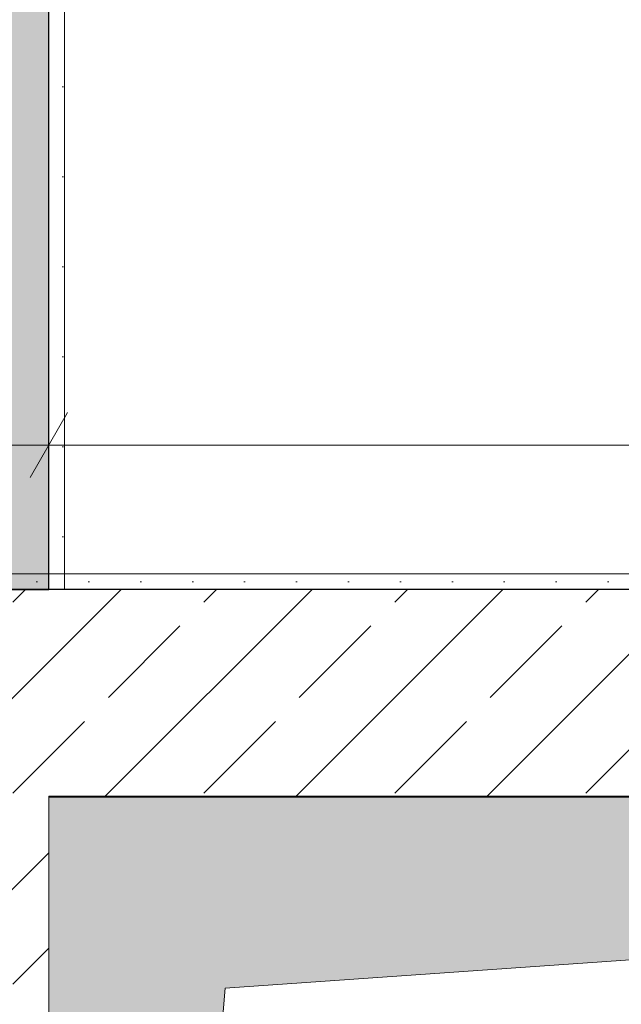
# Model space of a CAD drawing. Extents: x 100 to 2982, y 37 to 2050.
# Tile 54 of 135: x 662 to 720, y 1442 to 1536. Entities that reach past the tile are written whole.
import ezdxf
from ezdxf.xclip import XClip

# ---------------------------------------------------------------- set-up
doc = ezdxf.new("R2010")
doc.units = 0
doc.header["$MEASUREMENT"] = 0
doc.header["$XCLIPFRAME"] = 0
doc.linetypes.add('Przerywana gęsta', pattern=[9, 6, -3])
doc.linetypes.add('Wipeout_Contour', pattern=[5000, 0, -5000])
for name, color, linetype in [('250-A Schody Pochylnie', 7, 'Continuous'), ('299-A Wymiary Opisy', 7, 'Continuous'), ('420-K Ściany', 7, 'Continuous'), ('460-K Stropy', 7, 'Continuous'), ('820-G Rysunki Obrazki', 7, 'Continuous')]:
    doc.layers.add(name, color=color, linetype=linetype)
pattern_1 = [(0, (-18316.349, -206.5255), (0, 8.660254), [0, -5]), (0, (-18313.849, -202.195), (0, 8.660254), [0, -5])]
pattern_2 = [(45, (-18316.349, -206.526), (-9.192388, 9.192388), []), (45, (-18320.945, -201.929), (-9.192388, 9.192388), [9.75, -3.25])]

# ---------------------------------------------------------------- blocks, each defined once
blk = doc.blocks.new('Rysunek_1_1', base_point=(-18316.349, -206.526))
at = {"layer": '420-K Ściany', "linetype": 'Continuous', "lineweight": 13}
blk.add_hatch(color=62, dxfattribs=at).paths.add_polyline_path([(640.802, 1777.509), (640.802, 1481.509), (664.802, 1481.509), (664.802, 1777.509)])
at = {"layer": '420-K Ściany', "linetype": 'Continuous', "lineweight": 5}
h = blk.add_hatch(dxfattribs=at)
h.set_pattern_fill('Beton_zbrojony_0001', color=170, style=0, pattern_type=2)
h.set_pattern_definition(pattern_2)
h.paths.add_polyline_path([(640.802, 1481.509), (640.802, 1472.976), (664.802, 1461.509), (664.802, 1481.509)])
h = blk.add_hatch(dxfattribs=at)
h.set_pattern_fill('Beton_zbrojony_0001', color=170, style=0, pattern_type=2)
h.set_pattern_definition(pattern_2)
h.paths.add_polyline_path([(664.802, 1461.509), (954.802, 1461.509), (954.802, 1481.509), (664.802, 1481.509)])
h = blk.add_hatch(dxfattribs=at)
h.set_pattern_fill('Beton_zbrojony_0001', color=170, style=0, pattern_type=2)
h.set_pattern_definition(pattern_2)
h.paths.add_polyline_path([(664.802, 1461.509), (640.802, 1472.976), (640.802, 1461.509)])
h = blk.add_hatch(dxfattribs=at)
h.set_pattern_fill('Beton_zbrojony_0001', color=170, style=0, pattern_type=2)
h.set_pattern_definition(pattern_2)
h.paths.add_polyline_path([(664.802, 1204.509), (664.802, 1461.509), (640.802, 1461.509), (640.802, 1204.509)])
at = {"layer": '460-K Stropy', "linetype": 'Continuous', "lineweight": 13}
blk.add_hatch(color=2, dxfattribs=at).paths.add_polyline_path([(664.802, 1241.622), (681.769, 1443.125), (944.802, 1461.509), (664.802, 1461.509)])
at = {"layer": '250-A Schody Pochylnie', "color": 1, "linetype": 'Continuous', "lineweight": 13, "ltscale": 0.2}
for p, q in [((666.302, 1483.009), (666.302, 1776.009)), ((827.802, 1483.009), (666.302, 1483.009))]:
    blk.add_line(p, q, dxfattribs=at)
at = {"layer": '299-A Wymiary Opisy', "color": 85, "linetype": 'Continuous', "lineweight": 13, "ltscale": 0.2}
for p, q in [((664.802, 1490.716), (664.802, 1500.091)), ((640.802, 1495.404), (664.802, 1495.404))]:
    blk.add_line(p, q, dxfattribs=at)
at = {"layer": '420-K Ściany', "color": 27, "linetype": 'Continuous', "lineweight": 25, "ltscale": 0.2}
for p, q in [((664.802, 1481.509), (664.802, 1776.009)), ((664.802, 1481.509), (640.802, 1481.509)), ((664.802, 1481.509), (640.802, 1481.509)), ((954.802, 1481.509), (664.802, 1481.509))]:
    blk.add_line(p, q, dxfattribs=at)
at = {"layer": '420-K Ściany', "color": 27, "linetype": 'Continuous', "lineweight": 25, "ltscale": 0.2, "flags": 128}
blk.add_lwpolyline([(640.802, 1481.509), (664.802, 1481.509)], dxfattribs=at)
at = {"layer": '420-K Ściany', "color": 47, "linetype": 'Continuous', "lineweight": 15, "ltscale": 0.2, "flags": 128}
for points in [[(664.802, 1481.509), (666.302, 1481.509)], [(664.802, 1461.509), (944.802, 1461.509)], [(664.802, 1204.509), (664.802, 1461.509)]]:
    blk.add_lwpolyline(points, dxfattribs=at)
at = {"layer": '460-K Stropy', "color": 1, "linetype": 'Przerywana gęsta', "lineweight": 13, "ltscale": 0.2, "flags": 128}
blk.add_lwpolyline([(944.802, 1461.509), (664.802, 1461.509), (664.802, 1241.509), (944.802, 1241.509)], close=True, dxfattribs=at)
at = {"layer": '460-K Stropy', "color": 1, "linetype": 'Continuous', "lineweight": 13, "ltscale": 0.2, "flags": 128}
blk.add_lwpolyline([(664.802, 1241.622), (681.769, 1443.125), (944.802, 1461.509), (664.802, 1461.509)], close=True, dxfattribs=at)
at = {"layer": '820-G Rysunki Obrazki', "color": 7, "linetype": 'Continuous', "lineweight": 13, "ltscale": 0.2}
for p, q in [((664.802, 1461.622), (798.302, 1461.622)), ((944.802, 1461.622), (664.802, 1461.622)), ((664.802, 1461.622), (664.802, 1241.622))]:
    blk.add_line(p, q, dxfattribs=at)
at = {"color": 254, "linetype": 'Wipeout_Contour', "lineweight": 0, "ltscale": 10844.402952}
blk.add_wipeout([(666.302, 1776.009), (666.302, 1483.009), (827.802, 1483.009), (827.802, 1634.009), (827.802, 1635.009), (827.802, 1776.009)], dxfattribs=at).dxf.layer = '250-A Schody Pochylnie'
at = {"layer": '420-K Ściany', "linetype": 'Continuous', "lineweight": 5}
h = blk.add_hatch(dxfattribs=at)
h.set_pattern_fill('Tynk_0001', color=180, style=0, pattern_type=2)
h.set_pattern_definition(pattern_1)
h.paths.add_polyline_path([(664.802, 1776.009), (664.802, 1481.509), (666.302, 1481.509), (666.302, 1776.009)])
h = blk.add_hatch(dxfattribs=at)
h.set_pattern_fill('Tynk_0001', color=180, style=0, pattern_type=2)
h.set_pattern_definition(pattern_1)
h.paths.add_polyline_path([(640.802, 1481.509), (954.802, 1481.509), (954.802, 1483.009), (640.802, 1483.009)])
at = {"layer": '250-A Schody Pochylnie', "color": 11, "linetype": 'Continuous', "lineweight": 13, "ltscale": 0.2}
for p, q in [((666.302, 1483.009), (666.302, 1776.009)), ((827.802, 1483.009), (666.302, 1483.009))]:
    blk.add_line(p, q, dxfattribs=at)
at = {"layer": '299-A Wymiary Opisy', "color": 45, "linetype": 'Continuous', "lineweight": 15, "ltscale": 0.2}
blk.add_line((666.606, 1498.529), (662.998, 1492.279), dxfattribs=at)
at = {"layer": '299-A Wymiary Opisy', "color": 85, "linetype": 'Continuous', "lineweight": 13, "ltscale": 0.2}
blk.add_line((664.802, 1495.404), (1264.802, 1495.404), dxfattribs=at)
at = {"layer": '420-K Ściany', "color": 47, "linetype": 'Continuous', "lineweight": 15, "ltscale": 0.2, "flags": 128}
for points in [[(666.302, 1481.509), (666.302, 1776.009)], [(954.802, 1483.009), (640.802, 1483.009)]]:
    blk.add_lwpolyline(points, dxfattribs=at)

msp = doc.modelspace()

# ---------------------------------------------------------------- block references
at = {"layer": '820-G Rysunki Obrazki', "color": 65, "linetype": 'Continuous', "lineweight": 13, "ltscale": 0.2}
ref = msp.add_blockref('Rysunek_1_1', (-18316.349, -206.526), dxfattribs=at)
XClip(ref).set_block_clipping_path([(244.527027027, 76.8014120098), (2570.9054054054, 2022.1162324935)])

doc.saveas('drawing.dxf')
